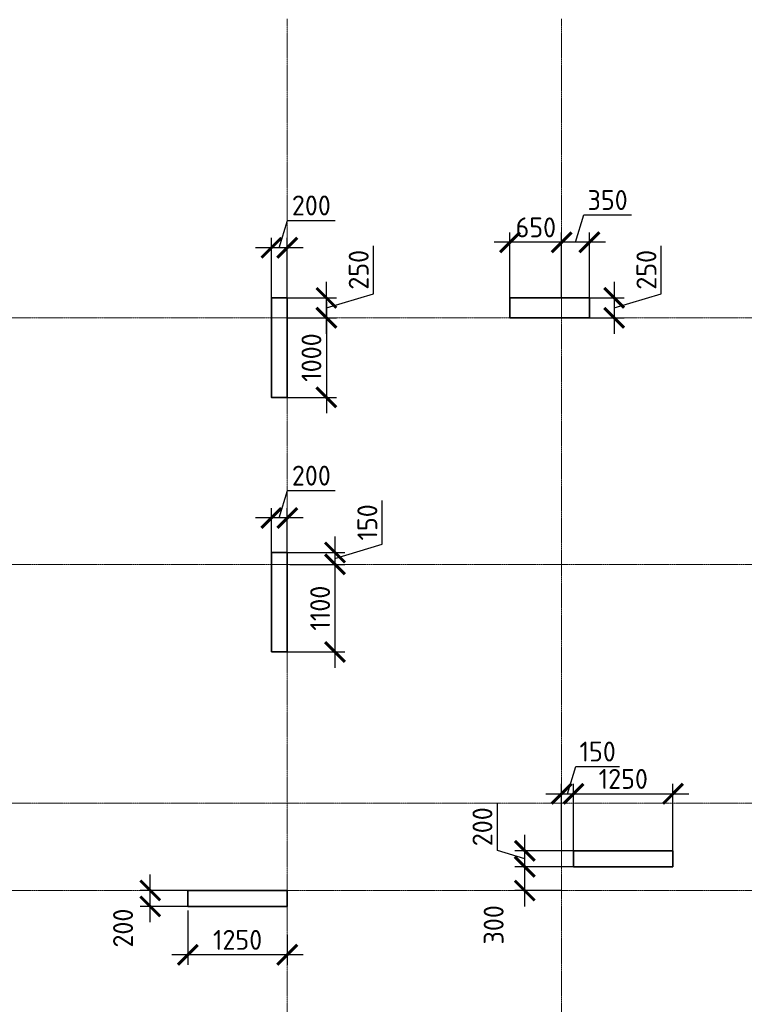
# Model space of a CAD drawing. Header units: millimetres. Extents: x 369815 to 1481759, y -423071 to -27917.
# Tile 38 of 256: x 454427 to 463539, y -239665 to -227289. Entities that reach past the tile are written whole.
import ezdxf

# ---------------------------------------------------------------- set-up
doc = ezdxf.new("R2010")
doc.units = ezdxf.units.MM
doc.linetypes.add('______5', pattern=[1100, 800, -100, 100, -100])
doc.linetypes.add('осевая', pattern=[50.8, 31.75, -6.35, 6.35, -6.35])
doc.layers.add('Колонна_ бетон', color=7, linetype='Continuous', lineweight=50, true_color=0xb4b496)
doc.layers.add('Оси', color=40, linetype='______5', lineweight=18)
doc.layers.add('РАЗМЕРЫ', color=1, linetype='Continuous', lineweight=9)
doc.styles.add('GOST-2.304_Type-B', font='GOST_Common.ttf')
doc.dimstyles.new('СПДС', dxfattribs={"dimscale": 100, "dimtxt": 2.5, "dimasz": 2.5, "dimexe": 1.25, "dimexo": 0, "dimtad": 1, "dimdec": 0, "dimtxsty": 'GOST-2.304_Type-B', "dimblk": 'ARCHTICK', "dimcen": 2.5, "dimdle": 2, "dimadec": 0, "dimazin": 2, "dimtfac": 0.75, "dimtdec": 0, "dimtmove": 1, "dimatfit": 3, "dimfxl": 1, "dimtolj": 1, "dimarcsym": 1})

# ---------------------------------------------------------------- blocks, each defined once
blk = doc.blocks.new('оси2')
at = {"layer": 'Оси', "color": 16, "linetype": 'осевая', "lineweight": 0, "ltscale": 0.5, "transparency": 33554687}
for p, q in [((996995.5, 5465.4), (996995.5, -20739.3)), ((1000445.5, 5465.4), (1000445.5, -20739.3)), ((979200, 1707.1), (1032582.1, 1707.1)), ((979200, -1392.9), (1032582.1, -1392.9)), ((979200, -4392.9), (1032582.1, -4392.9)), ((979200, -5492.9), (1032582.1, -5492.9))]:
    blk.add_line(p, q, dxfattribs=at)
blk = doc.blocks.new('_ArchTick')
at = {"color": 0, "linetype": 'ByBlock', "const_width": 0.15}
blk.add_lwpolyline([(-0.5, -0.5), (0.5, 0.5)], dxfattribs=at)
blk = doc.blocks.new('*D962')
at = {"layer": 'DEFPOINTS', "color": 0, "transparency": 16777216}
for p in [(457592, -233552), (457592, -234036), (457792, -234036)]:
    blk.add_point(p, dxfattribs=at)
at = {"layer": 'РАЗМЕРЫ', "color": 0, "lineweight": -2, "transparency": 16777216}
for p, q in [((457692, -233552), (457795, -233208)), ((457795, -233208), (458395, -233208)), ((457592, -234036), (457592, -233427)), ((457792, -234036), (457792, -233427)), ((457992, -233552), (457392, -233552))]:
    blk.add_line(p, q, dxfattribs=at)
at = {"layer": 'РАЗМЕРЫ', "color": 0, "lineweight": -2, "transparency": 16777216, "xscale": 250, "yscale": 250, "zscale": 250, "rotation": 180}
blk.add_blockref('_ArchTick', (457592, -233552), dxfattribs=at)
at = {"layer": 'РАЗМЕРЫ', "color": 0, "lineweight": -2, "transparency": 16777216, "xscale": 250, "yscale": 250, "zscale": 250}
blk.add_blockref('_ArchTick', (457792, -233552), dxfattribs=at)
at = {"layer": 'РАЗМЕРЫ', "color": 0, "transparency": 16777216, "insert": (458095, -233020), "char_height": 250, "attachment_point": 5, "style": 'GOST-2.304_Type-B'}
blk.add_mtext('\\A1;200', dxfattribs=at)
blk = doc.blocks.new('*D963')
at = {"layer": 'DEFPOINTS', "color": 0, "transparency": 16777216}
for p in [(457692, -233986, -200), (457825, -234136, -560), (458392, -234136)]:
    blk.add_point(p, dxfattribs=at)
at = {"layer": 'РАЗМЕРЫ', "color": 0, "lineweight": -2, "transparency": 16777216}
for p, q in [((458986, -233883), (458986, -233333)), ((458392, -233786), (458392, -234336)), ((458392, -234061), (458986, -233883)), ((457692, -233986), (458517, -233986)), ((457825, -234136), (458517, -234136))]:
    blk.add_line(p, q, dxfattribs=at)
at = {"layer": 'РАЗМЕРЫ', "color": 0, "lineweight": -2, "transparency": 16777216, "xscale": 250, "yscale": 250, "zscale": 250}
for p, rotation in [((458392, -233986), 90), ((458392, -234136), 270)]:
    blk.add_blockref('_ArchTick', p, dxfattribs=dict(at, rotation=rotation))
at = {"layer": 'РАЗМЕРЫ', "color": 0, "transparency": 16777216, "insert": (458799, -233608), "char_height": 250, "attachment_point": 5, "rotation": 90, "style": 'GOST-2.304_Type-B'}
blk.add_mtext('\\A1;150', dxfattribs=at)
blk = doc.blocks.new('*D964')
at = {"layer": 'DEFPOINTS', "color": 0, "transparency": 16777216}
for p in [(458020, -234136, -560), (457692, -235236, -200), (458392, -235236)]:
    blk.add_point(p, dxfattribs=at)
at = {"layer": 'РАЗМЕРЫ', "color": 0, "lineweight": -2, "transparency": 16777216}
for p, q in [((458392, -233936), (458392, -235436)), ((458020, -234136), (458517, -234136)), ((457692, -235236), (458517, -235236))]:
    blk.add_line(p, q, dxfattribs=at)
at = {"layer": 'РАЗМЕРЫ', "color": 0, "lineweight": -2, "transparency": 16777216, "xscale": 250, "yscale": 250, "zscale": 250}
for p, rotation in [((458392, -234136), 90), ((458392, -235236), 270)]:
    blk.add_blockref('_ArchTick', p, dxfattribs=dict(at, rotation=rotation))
at = {"layer": 'РАЗМЕРЫ', "color": 0, "transparency": 16777216, "insert": (458205, -234686), "char_height": 250, "attachment_point": 5, "rotation": 90, "style": 'GOST-2.304_Type-B'}
blk.add_mtext('\\A1;1100', dxfattribs=at)
blk = doc.blocks.new('*D974')
at = {"layer": 'DEFPOINTS', "color": 0, "transparency": 16777216}
for p in [(456542, -238486), (457792, -238790), (456542, -239043)]:
    blk.add_point(p, dxfattribs=at)
at = {"layer": 'РАЗМЕРЫ', "color": 0, "lineweight": -2, "transparency": 16777216}
for p, q in [((456542, -238486), (456542, -239168)), ((457792, -238790), (457792, -239168)), ((457992, -239043), (456342, -239043))]:
    blk.add_line(p, q, dxfattribs=at)
at = {"layer": 'РАЗМЕРЫ', "color": 0, "lineweight": -2, "transparency": 16777216, "xscale": 250, "yscale": 250, "zscale": 250, "rotation": 180}
blk.add_blockref('_ArchTick', (456542, -239043), dxfattribs=at)
at = {"layer": 'РАЗМЕРЫ', "color": 0, "lineweight": -2, "transparency": 16777216, "xscale": 250, "yscale": 250, "zscale": 250}
blk.add_blockref('_ArchTick', (457792, -239043), dxfattribs=at)
at = {"layer": 'РАЗМЕРЫ', "color": 0, "transparency": 16777216, "insert": (457167, -238855), "char_height": 250, "attachment_point": 5, "style": 'GOST-2.304_Type-B'}
blk.add_mtext('\\A1;1250', dxfattribs=at)
blk = doc.blocks.new('*D975')
at = {"layer": 'DEFPOINTS', "color": 0, "transparency": 16777216}
for p in [(456069, -238234), (456542, -238234), (456542, -238434)]:
    blk.add_point(p, dxfattribs=at)
at = {"layer": 'РАЗМЕРЫ', "color": 0, "lineweight": -2, "transparency": 16777216}
for p, q in [((456069, -238634), (456069, -238034)), ((456542, -238234), (455944, -238234)), ((456542, -238434), (455944, -238434))]:
    blk.add_line(p, q, dxfattribs=at)
at = {"layer": 'РАЗМЕРЫ', "color": 0, "lineweight": -2, "transparency": 16777216, "xscale": 250, "yscale": 250, "zscale": 250}
for p, rotation in [((456069, -238234), 90), ((456069, -238434), 270)]:
    blk.add_blockref('_ArchTick', p, dxfattribs=dict(at, rotation=rotation))
at = {"layer": 'РАЗМЕРЫ', "color": 0, "transparency": 16777216, "insert": (455727, -238707), "char_height": 250, "attachment_point": 5, "rotation": 90, "style": 'GOST-2.304_Type-B'}
blk.add_mtext('\\A1;200', dxfattribs=at)
blk = doc.blocks.new('*D976')
at = {"layer": 'DEFPOINTS', "color": 0, "transparency": 16777216}
for p in [(460778, -237936), (461392, -237936, -200), (461242, -238236, -560)]:
    blk.add_point(p, dxfattribs=at)
at = {"layer": 'РАЗМЕРЫ', "color": 0, "lineweight": -2, "transparency": 16777216}
for p, q in [((460778, -238436), (460778, -237736)), ((461392, -237936), (460653, -237936)), ((461242, -238236), (460653, -238236))]:
    blk.add_line(p, q, dxfattribs=at)
at = {"layer": 'РАЗМЕРЫ', "color": 0, "lineweight": -2, "transparency": 16777216, "xscale": 250, "yscale": 250, "zscale": 250}
for p, rotation in [((460778, -237936), 90), ((460778, -238236), 270)]:
    blk.add_blockref('_ArchTick', p, dxfattribs=dict(at, rotation=rotation))
at = {"layer": 'РАЗМЕРЫ', "color": 0, "transparency": 16777216, "insert": (460387, -238666), "char_height": 250, "attachment_point": 5, "rotation": 90, "style": 'GOST-2.304_Type-B'}
blk.add_mtext('\\A1;300', dxfattribs=at)
blk = doc.blocks.new('*D977')
at = {"layer": 'DEFPOINTS', "color": 0, "transparency": 16777216}
for p in [(460778, -237736), (461392, -237736, -200), (461392, -237936, -200)]:
    blk.add_point(p, dxfattribs=at)
at = {"layer": 'РАЗМЕРЫ', "color": 0, "lineweight": -2, "transparency": 16777216}
for p, q in [((460434, -237733), (460434, -237133)), ((460778, -238136), (460778, -237536)), ((460778, -237836), (460434, -237733)), ((461392, -237736), (460653, -237736)), ((461392, -237936), (460653, -237936))]:
    blk.add_line(p, q, dxfattribs=at)
at = {"layer": 'РАЗМЕРЫ', "color": 0, "lineweight": -2, "transparency": 16777216, "xscale": 250, "yscale": 250, "zscale": 250}
for p, rotation in [((460778, -237736), 90), ((460778, -237936), 270)]:
    blk.add_blockref('_ArchTick', p, dxfattribs=dict(at, rotation=rotation))
at = {"layer": 'РАЗМЕРЫ', "color": 0, "transparency": 16777216, "insert": (460246, -237433), "char_height": 250, "attachment_point": 5, "rotation": 90, "style": 'GOST-2.304_Type-B'}
blk.add_mtext('\\A1;200', dxfattribs=at)
blk = doc.blocks.new('*D978')
at = {"layer": 'DEFPOINTS', "color": 0, "transparency": 16777216}
for p in [(461392, -237019), (461242, -237603), (461392, -237788, -360)]:
    blk.add_point(p, dxfattribs=at)
at = {"layer": 'РАЗМЕРЫ', "color": 0, "lineweight": -2, "transparency": 16777216}
for p, q in [((461317, -237019), (461420, -236675)), ((461420, -236675), (461970, -236675)), ((461242, -237603), (461242, -236894)), ((461392, -237788), (461392, -236894)), ((461042, -237019), (461592, -237019))]:
    blk.add_line(p, q, dxfattribs=at)
at = {"layer": 'РАЗМЕРЫ', "color": 0, "lineweight": -2, "transparency": 16777216, "xscale": 250, "yscale": 250, "zscale": 250, "rotation": 180}
blk.add_blockref('_ArchTick', (461242, -237019), dxfattribs=at)
at = {"layer": 'РАЗМЕРЫ', "color": 0, "lineweight": -2, "transparency": 16777216, "xscale": 250, "yscale": 250, "zscale": 250}
blk.add_blockref('_ArchTick', (461392, -237019), dxfattribs=at)
at = {"layer": 'РАЗМЕРЫ', "color": 0, "transparency": 16777216, "insert": (461695, -236488), "char_height": 250, "attachment_point": 5, "style": 'GOST-2.304_Type-B'}
blk.add_mtext('\\A1;150', dxfattribs=at)
blk = doc.blocks.new('*D979')
at = {"layer": 'DEFPOINTS', "color": 0, "transparency": 16777216}
for p in [(462642, -237019), (461392, -237131), (462642, -237788, -360)]:
    blk.add_point(p, dxfattribs=at)
at = {"layer": 'РАЗМЕРЫ', "color": 0, "lineweight": -2, "transparency": 16777216}
for p, q in [((461392, -237131), (461392, -236894)), ((462642, -237788), (462642, -236894)), ((461192, -237019), (462842, -237019))]:
    blk.add_line(p, q, dxfattribs=at)
at = {"layer": 'РАЗМЕРЫ', "color": 0, "lineweight": -2, "transparency": 16777216, "xscale": 250, "yscale": 250, "zscale": 250, "rotation": 180}
blk.add_blockref('_ArchTick', (461392, -237019), dxfattribs=at)
at = {"layer": 'РАЗМЕРЫ', "color": 0, "lineweight": -2, "transparency": 16777216, "xscale": 250, "yscale": 250, "zscale": 250}
blk.add_blockref('_ArchTick', (462642, -237019), dxfattribs=at)
at = {"layer": 'РАЗМЕРЫ', "color": 0, "transparency": 16777216, "insert": (462017, -236832), "char_height": 250, "attachment_point": 5, "style": 'GOST-2.304_Type-B'}
blk.add_mtext('\\A1;1250', dxfattribs=at)
blk = doc.blocks.new('*D1074')
at = {"layer": 'DEFPOINTS', "color": 0, "transparency": 16777216}
for p in [(457792, -230786, -560), (458284, -230786), (457792, -231036, -560)]:
    blk.add_point(p, dxfattribs=at)
at = {"layer": 'РАЗМЕРЫ', "color": 0, "lineweight": -2, "transparency": 16777216}
for p, q in [((458878, -230733), (458878, -230133)), ((458284, -231236), (458284, -230586)), ((457792, -230786), (458409, -230786)), ((458284, -230911), (458878, -230733)), ((457792, -231036), (458409, -231036))]:
    blk.add_line(p, q, dxfattribs=at)
at = {"layer": 'РАЗМЕРЫ', "color": 0, "lineweight": -2, "transparency": 16777216, "xscale": 250, "yscale": 250, "zscale": 250}
for p, rotation in [((458284, -230786), 90), ((458284, -231036), 270)]:
    blk.add_blockref('_ArchTick', p, dxfattribs=dict(at, rotation=rotation))
at = {"layer": 'РАЗМЕРЫ', "color": 0, "transparency": 16777216, "insert": (458690, -230433), "char_height": 250, "attachment_point": 5, "rotation": 90, "style": 'GOST-2.304_Type-B'}
blk.add_mtext('\\A1;250', dxfattribs=at)
blk = doc.blocks.new('*D1075')
at = {"layer": 'DEFPOINTS', "color": 0, "transparency": 16777216}
for p in [(457865, -231036, -560), (457792, -232036, -560), (458284, -232036)]:
    blk.add_point(p, dxfattribs=at)
at = {"layer": 'РАЗМЕРЫ', "color": 0, "lineweight": -2, "transparency": 16777216}
for p, q in [((458284, -230836), (458284, -232236)), ((457865, -231036), (458409, -231036)), ((457792, -232036), (458409, -232036))]:
    blk.add_line(p, q, dxfattribs=at)
at = {"layer": 'РАЗМЕРЫ', "color": 0, "lineweight": -2, "transparency": 16777216, "xscale": 250, "yscale": 250, "zscale": 250}
for p, rotation in [((458284, -231036), 90), ((458284, -232036), 270)]:
    blk.add_blockref('_ArchTick', p, dxfattribs=dict(at, rotation=rotation))
at = {"layer": 'РАЗМЕРЫ', "color": 0, "transparency": 16777216, "insert": (458096, -231536), "char_height": 250, "attachment_point": 5, "rotation": 90, "style": 'GOST-2.304_Type-B'}
blk.add_mtext('\\A1;1000', dxfattribs=at)
blk = doc.blocks.new('*D1076')
at = {"layer": 'DEFPOINTS', "color": 0, "transparency": 16777216}
for p in [(457592, -230156), (457592, -230786, -560), (457792, -230786)]:
    blk.add_point(p, dxfattribs=at)
at = {"layer": 'РАЗМЕРЫ', "color": 0, "lineweight": -2, "transparency": 16777216}
for p, q in [((457692, -230156), (457795, -229812)), ((457795, -229812), (458395, -229812)), ((457592, -230786), (457592, -230031)), ((457792, -230786), (457792, -230031)), ((457992, -230156), (457392, -230156))]:
    blk.add_line(p, q, dxfattribs=at)
at = {"layer": 'РАЗМЕРЫ', "color": 0, "lineweight": -2, "transparency": 16777216, "xscale": 250, "yscale": 250, "zscale": 250, "rotation": 180}
blk.add_blockref('_ArchTick', (457592, -230156), dxfattribs=at)
at = {"layer": 'РАЗМЕРЫ', "color": 0, "lineweight": -2, "transparency": 16777216, "xscale": 250, "yscale": 250, "zscale": 250}
blk.add_blockref('_ArchTick', (457792, -230156), dxfattribs=at)
at = {"layer": 'РАЗМЕРЫ', "color": 0, "transparency": 16777216, "insert": (458095, -229624), "char_height": 250, "attachment_point": 5, "style": 'GOST-2.304_Type-B'}
blk.add_mtext('\\A1;200', dxfattribs=at)
blk = doc.blocks.new('*D1077')
at = {"layer": 'DEFPOINTS', "color": 0, "transparency": 16777216}
for p in [(461242, -230087), (461242, -230568, -560), (461592, -230786, -360)]:
    blk.add_point(p, dxfattribs=at)
at = {"layer": 'РАЗМЕРЫ', "color": 0, "lineweight": -2, "transparency": 16777216}
for p, q in [((461417, -230087), (461520, -229744)), ((461520, -229744), (462120, -229744)), ((461242, -230568), (461242, -229962)), ((461592, -230786), (461592, -229962)), ((461792, -230087), (461042, -230087))]:
    blk.add_line(p, q, dxfattribs=at)
at = {"layer": 'РАЗМЕРЫ', "color": 0, "lineweight": -2, "transparency": 16777216, "xscale": 250, "yscale": 250, "zscale": 250, "rotation": 180}
blk.add_blockref('_ArchTick', (461242, -230087), dxfattribs=at)
at = {"layer": 'РАЗМЕРЫ', "color": 0, "lineweight": -2, "transparency": 16777216, "xscale": 250, "yscale": 250, "zscale": 250}
blk.add_blockref('_ArchTick', (461592, -230087), dxfattribs=at)
at = {"layer": 'РАЗМЕРЫ', "color": 0, "transparency": 16777216, "insert": (461820, -229556), "char_height": 250, "attachment_point": 5, "style": 'GOST-2.304_Type-B'}
blk.add_mtext('\\A1;350', dxfattribs=at)
blk = doc.blocks.new('*D1078')
at = {"layer": 'DEFPOINTS', "color": 0, "transparency": 16777216}
for p in [(460592, -230087), (460592, -230786, -360), (461242, -230786, -360)]:
    blk.add_point(p, dxfattribs=at)
at = {"layer": 'РАЗМЕРЫ', "color": 0, "lineweight": -2, "transparency": 16777216}
for p, q in [((460592, -230786), (460592, -229962)), ((461242, -230786), (461242, -229962)), ((461442, -230087), (460392, -230087))]:
    blk.add_line(p, q, dxfattribs=at)
at = {"layer": 'РАЗМЕРЫ', "color": 0, "lineweight": -2, "transparency": 16777216, "xscale": 250, "yscale": 250, "zscale": 250, "rotation": 180}
blk.add_blockref('_ArchTick', (460592, -230087), dxfattribs=at)
at = {"layer": 'РАЗМЕРЫ', "color": 0, "lineweight": -2, "transparency": 16777216, "xscale": 250, "yscale": 250, "zscale": 250}
blk.add_blockref('_ArchTick', (461242, -230087), dxfattribs=at)
at = {"layer": 'РАЗМЕРЫ', "color": 0, "transparency": 16777216, "insert": (460917, -229900), "char_height": 250, "attachment_point": 5, "style": 'GOST-2.304_Type-B'}
blk.add_mtext('\\A1;650', dxfattribs=at)
blk = doc.blocks.new('*D1079')
at = {"layer": 'DEFPOINTS', "color": 0, "transparency": 16777216}
for p in [(461592, -230786, -560), (461592, -231036, -360), (461902, -231036)]:
    blk.add_point(p, dxfattribs=at)
at = {"layer": 'РАЗМЕРЫ', "color": 0, "lineweight": -2, "transparency": 16777216}
for p, q in [((462495, -230733), (462495, -230133)), ((461902, -230586), (461902, -231236)), ((461592, -230786), (462027, -230786)), ((461902, -230911), (462495, -230733)), ((461592, -231036), (462027, -231036))]:
    blk.add_line(p, q, dxfattribs=at)
at = {"layer": 'РАЗМЕРЫ', "color": 0, "lineweight": -2, "transparency": 16777216, "xscale": 250, "yscale": 250, "zscale": 250}
for p, rotation in [((461902, -230786), 90), ((461902, -231036), 270)]:
    blk.add_blockref('_ArchTick', p, dxfattribs=dict(at, rotation=rotation))
at = {"layer": 'РАЗМЕРЫ', "color": 0, "transparency": 16777216, "insert": (462308, -230433), "char_height": 250, "attachment_point": 5, "rotation": 90, "style": 'GOST-2.304_Type-B'}
blk.add_mtext('\\A1;250', dxfattribs=at)

msp = doc.modelspace()

# ---------------------------------------------------------------- linework, layer by layer
at = {"layer": 'Колонна_ бетон', "color": 180, "linetype": 'Continuous', "lineweight": 35, "transparency": 33554687}
for p, q in [((457591.9, -235235.9, -200), (457591.9, -233985.9, -200)), ((457791.9, -233985.9, -200), (457591.9, -233985.9, -200)), ((457791.9, -233985.9, -200), (457791.9, -235235.9, -200)), ((457591.9, -235235.9, -200), (457791.9, -235235.9, -200)), ((461391.9, -237935.9, -200), (461391.9, -237735.9, -200)), ((462641.9, -237735.9, -200), (461391.9, -237735.9, -200)), ((462641.9, -237935.9, 360), (462641.9, -237735.9, 360)), ((461391.9, -237935.9, -200), (462641.9, -237935.9, -200)), ((456541.9, -238435.9, -200), (456541.9, -238235.9, -200)), ((456541.9, -238235.9, -200), (457791.9, -238235.9, -200)), ((457791.9, -238235.9, -200), (457791.9, -238435.9, -200)), ((456541.9, -238435.9, -200), (457791.9, -238435.9, -200))]:
    msp.add_line(p, q, dxfattribs=at)
for points, elevation in [([(457592, -230785.9), (457792, -230785.9), (457792, -232035.9), (457592, -232035.9)], -560), ([(460591.9, -230785.9), (461591.9, -230785.9), (461591.9, -231035.9), (460591.9, -231035.9)], -360), ([(460592, -230785.9), (461592, -230785.9), (461592, -231035.9), (460592, -231035.9)], -560)]:
    msp.add_lwpolyline(points, close=True, dxfattribs=dict(at, elevation=elevation))

# ---------------------------------------------------------------- block references
at = {"layer": 'РАЗМЕРЫ'}
msp.add_blockref('оси2', (-539203.5, -232743, -560), dxfattribs=at)

# ---------------------------------------------------------------- dimensions: what is measured, and where the dimension line sits
at = {"layer": 'РАЗМЕРЫ', "color": 146}
for base, p1, p2, picture, middle in [((461242, -230087.3), (461591.9, -230785.9, -360), (461242, -230568, -560), '*D1077', (461582.6, -229556)), ((457592, -230155.6), (457792, -230785.9), (457592, -230785.9, -560), '*D1076', (457857.6, -229624.3)), ((460591.9, -230087.3), (461242, -230785.9, -360), (460591.9, -230785.9, -360), '*D1078', (460916.9, -229899.8))]:
    dim = msp.add_linear_dim(base=base, p1=p1, p2=p2, dimstyle='СПДС', dxfattribs=at)
    dim.commit()
    dim.dimension.update_dxf_attribs({"geometry": picture, "text_midpoint": middle})
for base, p1, p2, picture, middle in [((458284, -230785.9), (457792, -231035.9, -560), (457792, -230785.9, -560), '*D1074', (458690.2, -230670.3)), ((461901.7, -231035.9), (461592, -230785.9, -560), (461592, -231035.9, -360), '*D1079', (462308, -230670.3)), ((458284, -232035.9), (457865.3, -231035.9, -560), (457792, -232035.9, -560), '*D1075', (458096.5, -231535.9))]:
    dim = msp.add_linear_dim(base=base, p1=p1, p2=p2, angle=90, dimstyle='СПДС', dxfattribs=at)
    dim.commit()
    dim.dimension.update_dxf_attribs({"geometry": picture, "text_midpoint": middle})
at = {"layer": 'РАЗМЕРЫ', "color": 146, "true_color": 0x006272}
for base, p1, p2, picture, middle in [((457591.9, -233551.6), (457791.9, -234035.9), (457591.9, -234035.9), '*D962', (457857.5, -233020.3)), ((461392, -237019.1), (461241.9, -237603.1), (461392, -237787.6, -360), '*D978', (461482.6, -236487.8)), ((462642, -237019.1), (461392, -237131.1), (462642, -237787.6, -360), '*D979', (462017, -236831.6)), ((456542, -239042.8), (457791.9, -238790.1), (456542, -238485.9), '*D974', (457167, -238855.3))]:
    dim = msp.add_linear_dim(base=base, p1=p1, p2=p2, dimstyle='СПДС', override={"dimtofl": 0}, dxfattribs=at)
    dim.commit()
    dim.dimension.update_dxf_attribs({"geometry": picture, "text_midpoint": middle})
for base, p1, p2, picture, middle in [((458392.5, -234135.9), (457691.9, -233985.9, -200), (457825.2, -234135.9, -560), '*D963', (458798.7, -233820.3)), ((458392.5, -235235.9), (458020, -234135.9, -560), (457691.9, -235235.9, -200), '*D964', (458205, -234685.9)), ((460777.6, -237735.9), (461392, -237935.9, -200), (461392, -237735.9, -200), '*D977', (460246.4, -237670.3))]:
    dim = msp.add_linear_dim(base=base, p1=p1, p2=p2, angle=90, dimstyle='СПДС', override={"dimtofl": 0}, dxfattribs=at)
    dim.commit()
    dim.dimension.update_dxf_attribs({"geometry": picture, "text_midpoint": middle})
for base, p1, p2, picture, middle in [((460777.6, -237935.9), (461242, -238235.9, -560), (461392, -237935.9, -200), '*D976', (460574.6, -238665.6)), ((456068.6, -238233.8, -360), (456542, -238433.8, -360), (456542, -238233.8, -360), '*D975', (455914.2, -238707.1, -360))]:
    dim = msp.add_linear_dim(base=base, p1=p1, p2=p2, angle=90, dimstyle='СПДС', override={"dimtofl": 0}, dxfattribs=at)
    dim.commit()
    dim.dimension.update_dxf_attribs({"geometry": picture, "text_midpoint": middle, "dimtype": 160})

doc.saveas('drawing.dxf')
